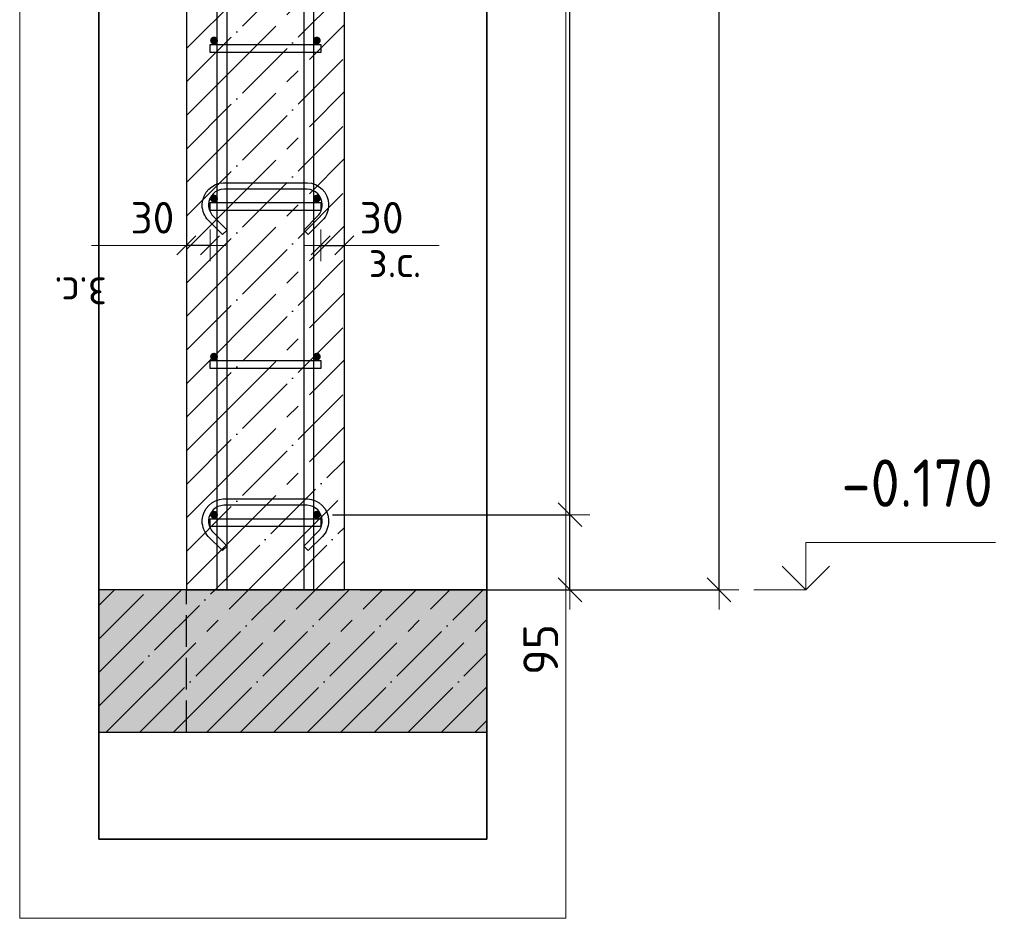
# Model space of a CAD drawing. Header units: millimetres. Extents: x -2258 to 68686, y -2266 to 30725.
# Tile 7 of 83: x 1443 to 2689, y 3010 to 4147. Entities that reach past the tile are written whole.
import ezdxf

# ---------------------------------------------------------------- set-up
doc = ezdxf.new("R2010")
doc.units = ezdxf.units.MM
doc.header["$PDMODE"] = 65
for name, pattern in [('______11', [100, 80, -10, 0, -10]), ('______2', [54, 40, -14]), ('______5', [220, 160, -20, 20, -20])]:
    doc.linetypes.add(name, pattern=pattern)
for name, color, linetype, lineweight in [('Standard', 7, 'Continuous', 25), ('Арм.стержн. Арматура края', 96, 'Continuous', 35), ('Арм.стержн. вертикальными 1', 22, 'Continuous', 35), ('Арм.стержн.горизонт. 1', 180, 'Continuous', 35), ('Высотная отметки_ общее', 7, 'Continuous', 13), ('Размерная линия_ общее', 7, 'Continuous', 13), ('Размерная линия_ общее_1', 7, 'Continuous', 13)]:
    doc.layers.add(name, color=color, linetype=linetype, lineweight=lineweight)
doc.layers.add('Арм.стержн.Стяжки', color=7, linetype='Continuous', lineweight=35, true_color=0x501e0f)
doc.styles.add('ISOCPEUR', font='ISOCPEUR')
doc.dimstyles.new('DIMSTYLE_3', dxfattribs={"dimtxt": 44, "dimasz": 50, "dimexe": 0, "dimexo": 0, "dimgap": 22, "dimtad": 2, "dimdec": 0, "dimrnd": 5, "dimzin": 12, "dimdsep": 46, "dimtxsty": 'ISOCPEUR', "dimblk1": 'ALL_ML_STRICH', "dimblk2": 'ALL_ML_STRICH', "dimsah": 1, "dimcen": 0, "dimclrd": 7, "dimclre": 256, "dimclrt": 7, "dimadec": 0, "dimazin": 0, "dimtfac": 1, "dimtdec": 0, "dimtix": 1, "dimtmove": 2, "dimatfit": 3, "dimfxl": 0, "dimtzin": 0, "dimlwd": 0, "dimlwe": -3, "dimarcsym": 0})
doc.dimstyles.new('DIMSTYLE_9', dxfattribs={"dimtxt": 40, "dimasz": 40, "dimexe": 0, "dimexo": 0.001, "dimgap": 20, "dimtad": 2, "dimdec": 0, "dimrnd": 5, "dimzin": 12, "dimdsep": 46, "dimtxsty": 'ISOCPEUR', "dimblk1": 'ALL_ML_STRICH', "dimblk2": 'ALL_ML_STRICH', "dimsah": 1, "dimcen": 0, "dimse1": 1, "dimse2": 1, "dimclrd": 7, "dimclre": 256, "dimclrt": 7, "dimadec": 0, "dimazin": 0, "dimtfac": 1, "dimtdec": 0, "dimtix": 1, "dimtmove": 2, "dimatfit": 3, "dimfxl": 0, "dimtvp": 1.2, "dimtzin": 0, "dimlwd": 0, "dimlwe": -3, "dimarcsym": 0})

# ---------------------------------------------------------------- blocks, each defined once
blk = doc.blocks.new('ALL_ML_STRICH')
at = {"color": 0, "linetype": 'ByBlock', "lineweight": -2}
for p, q in [((0, -0.5), (0, 0.5)), ((-0.3, -0.3), (0.3, 0.3)), ((-1, 0), (0.5, 0))]:
    blk.add_line(p, q, dxfattribs=at)
blk = doc.blocks.new('*D46')
at = {"layer": 'DEFPOINTS', "color": 7, "linetype": 'Continuous', "lineweight": 13, "transparency": 33554687}
for p in [(1975.7, 6615.2), (1853.7, 3425.2), (2327.7, 3425.2)]:
    blk.add_point(p, dxfattribs=at)
at = {"layer": 'Размерная линия_ общее', "color": 253, "linetype": 'Continuous', "lineweight": -2, "true_color": 0xa0a0a0, "transparency": 33554687}
for p, q in [((1995.7, 6615.2), (2327.7, 6615.2)), ((1873.7, 3425.2), (2327.7, 3425.2))]:
    blk.add_line(p, q, dxfattribs=at)
at = {"layer": 'Размерная линия_ общее', "color": 7, "linetype": 'Continuous', "lineweight": -2, "transparency": 33554687}
blk.add_line((2327.7, 3425.2), (2327.7, 6615.2), dxfattribs=at)
at = {"layer": 'Размерная линия_ общее', "color": 7, "linetype": 'Continuous', "lineweight": 13, "transparency": 33554687, "xscale": 50, "yscale": 50, "zscale": 50}
for p, rotation in [((2327.7, 6615.2), 90), ((2327.7, 3425.2), 270)]:
    blk.add_blockref('ALL_ML_STRICH', p, dxfattribs=dict(at, rotation=rotation))
at = {"layer": 'Размерная линия_ общее', "color": 7, "linetype": 'Continuous', "lineweight": 13, "transparency": 33554687, "insert": (2290.7, 5026.8), "char_height": 44, "width": 176, "attachment_point": 5, "rotation": 90, "style": 'ISOCPEUR'}
blk.add_mtext('\\A1;{3190}', dxfattribs=at)
blk = doc.blocks.new('*D51')
at = {"layer": 'DEFPOINTS', "color": 7, "linetype": 'Continuous', "lineweight": 13, "transparency": 33554687}
for p in [(1818.7, 3520.2), (1853.7, 3425.2), (2139.1, 3425.2)]:
    blk.add_point(p, dxfattribs=at)
at = {"layer": 'Размерная линия_ общее', "color": 253, "linetype": 'Continuous', "lineweight": -2, "true_color": 0xa0a0a0, "transparency": 33554687}
for p, q in [((1838.7, 3520.2), (2139.1, 3520.2)), ((1873.7, 3425.2), (2139.1, 3425.2))]:
    blk.add_line(p, q, dxfattribs=at)
at = {"layer": 'Размерная линия_ общее', "color": 7, "linetype": 'Continuous', "lineweight": -2, "transparency": 33554687}
blk.add_line((2139.1, 3425.2), (2139.1, 3520.2), dxfattribs=at)
at = {"layer": 'Размерная линия_ общее', "color": 7, "linetype": 'Continuous', "lineweight": 13, "transparency": 33554687, "xscale": 50, "yscale": 50, "zscale": 50}
for p, rotation in [((2139.1, 3520.2), 90), ((2139.1, 3425.2), 270)]:
    blk.add_blockref('ALL_ML_STRICH', p, dxfattribs=dict(at, rotation=rotation))
at = {"layer": 'Размерная линия_ общее', "color": 7, "linetype": 'Continuous', "lineweight": 13, "transparency": 33554687, "insert": (2102.1, 3349.7), "char_height": 44, "width": 88, "attachment_point": 5, "rotation": 90, "style": 'ISOCPEUR'}
blk.add_mtext('\\A1;{95}', dxfattribs=at)
blk = doc.blocks.new('*D52')
at = {"layer": 'DEFPOINTS', "color": 7, "linetype": 'Continuous', "lineweight": 13, "transparency": 33554687}
for p in [(1818.7, 6520.2), (1818.7, 3520.2), (2139.1, 3520.2)]:
    blk.add_point(p, dxfattribs=at)
at = {"layer": 'Размерная линия_ общее', "color": 253, "linetype": 'Continuous', "lineweight": -2, "true_color": 0xa0a0a0, "transparency": 33554687}
for p, q in [((1838.7, 6520.2), (2139.1, 6520.2)), ((1838.7, 3520.2), (2139.1, 3520.2))]:
    blk.add_line(p, q, dxfattribs=at)
at = {"layer": 'Размерная линия_ общее', "color": 7, "linetype": 'Continuous', "lineweight": -2, "transparency": 33554687}
blk.add_line((2139.1, 3520.2), (2139.1, 6520.2), dxfattribs=at)
at = {"layer": 'Размерная линия_ общее', "color": 7, "linetype": 'Continuous', "lineweight": 13, "transparency": 33554687, "xscale": 50, "yscale": 50, "zscale": 50}
for p, rotation in [((2139.1, 6520.2), 90), ((2139.1, 3520.2), 270)]:
    blk.add_blockref('ALL_ML_STRICH', p, dxfattribs=dict(at, rotation=rotation))
at = {"layer": 'Размерная линия_ общее', "color": 7, "linetype": 'Continuous', "lineweight": 13, "transparency": 33554687, "insert": (2080.1, 4872.2), "char_height": 44, "width": 2.2, "attachment_point": 1, "rotation": 90, "line_spacing_factor": 0.60241, "style": 'ISOCPEUR'}
blk.add_mtext('\\W0.91;15х200=3000', dxfattribs=at)
blk = doc.blocks.new('*D56')
at = {"layer": 'DEFPOINTS', "color": 7, "linetype": 'Continuous', "lineweight": 13, "transparency": 33554687}
for p in [(1823.7, 3861), (1823.7, 3852.3), (1853.7, 3852.3)]:
    blk.add_point(p, dxfattribs=at)
at = {"layer": 'Размерная линия_ общее_1', "color": 7, "linetype": 'Continuous', "lineweight": -2, "transparency": 33554687}
blk.add_line((1823.7, 3861), (1853.7, 3861), dxfattribs=at)
at = {"layer": 'Размерная линия_ общее_1', "color": 7, "linetype": 'Continuous', "lineweight": 13, "transparency": 33554687, "xscale": 40, "yscale": 40, "zscale": 40, "rotation": 180}
blk.add_blockref('ALL_ML_STRICH', (1823.7, 3861), dxfattribs=at)
at = {"layer": 'Размерная линия_ общее_1', "color": 7, "linetype": 'Continuous', "lineweight": 13, "transparency": 33554687, "xscale": 40, "yscale": 40, "zscale": 40}
blk.add_blockref('ALL_ML_STRICH', (1853.7, 3861), dxfattribs=at)
at = {"layer": 'Размерная линия_ общее_1', "color": 7, "linetype": 'Continuous', "lineweight": 13, "transparency": 33554687, "insert": (1900.7, 3896), "char_height": 40, "width": 80, "attachment_point": 5, "style": 'ISOCPEUR'}
blk.add_mtext('\\A1;{30}', dxfattribs=at)
at = {"layer": 'Размерная линия_ общее_1', "color": 7, "linetype": 'Continuous', "lineweight": 13, "transparency": 33554687, "insert": (1884.2, 3860.8), "char_height": 40, "width": 2, "attachment_point": 1, "line_spacing_factor": 0.60241, "style": 'ISOCPEUR'}
blk.add_mtext('з.с.', dxfattribs=at)
blk = doc.blocks.new('*D61')
at = {"layer": 'DEFPOINTS', "color": 7, "linetype": 'Continuous', "lineweight": 13, "transparency": 33554687}
for p in [(1653.7, 3852.3), (1683.7, 3861), (1683.7, 3852.3)]:
    blk.add_point(p, dxfattribs=at)
at = {"layer": 'Размерная линия_ общее_1', "color": 7, "linetype": 'Continuous', "lineweight": -2, "transparency": 33554687}
blk.add_line((1683.7, 3861), (1653.7, 3861), dxfattribs=at)
at = {"layer": 'Размерная линия_ общее_1', "color": 7, "linetype": 'Continuous', "lineweight": 13, "transparency": 33554687, "xscale": 40, "yscale": 40, "zscale": 40}
for p, rotation in [((1653.7, 3861), 180), ((1683.7, 3861), 360)]:
    blk.add_blockref('ALL_ML_STRICH', p, dxfattribs=dict(at, rotation=rotation))
at = {"layer": 'Размерная линия_ общее_1', "color": 7, "linetype": 'Continuous', "lineweight": 13, "transparency": 33554687, "insert": (1610.7, 3896), "char_height": 40, "width": 80, "attachment_point": 5, "style": 'ISOCPEUR'}
blk.add_mtext('\\A1;{30}', dxfattribs=at)
at = {"layer": 'Размерная линия_ общее_1', "color": 7, "linetype": 'Continuous', "lineweight": 13, "transparency": 33554687, "insert": (1553.1, 3780.8), "char_height": 40, "width": 2, "attachment_point": 1, "rotation": 180, "line_spacing_factor": 0.60241, "style": 'ISOCPEUR'}
blk.add_mtext('з.с.', dxfattribs=at)
blk = doc.blocks.new('COMPLEX_ELEVATIONDIM_8')
at = {"layer": 'Высотная отметки_ общее', "color": 7, "linetype": 'Continuous', "lineweight": 13, "transparency": 33554687}
for p, q in [((2437.7, 3425.2), (2437.7, 3485.2)), ((2437.7, 3485.2), (2677.7, 3485.2)), ((2437.7, 3425.2), (2407.7, 3455.2)), ((2437.7, 3425.2), (2467.7, 3455.2)), ((2437.7, 3425.2), (2437.7, 3425.2)), ((2437.7, 3425.2), (2437.7, 3425.2)), ((2437.7, 3425.2), (2437.7, 3425.2)), ((2437.7, 3425.2), (2437.7, 3425.2))]:
    blk.add_line(p, q, dxfattribs=at)
blk.add_lwpolyline([(2437.7, 3425.2), (2377.7, 3425.2), (2377.7, 3425.2), (2371.6, 3425.2)], dxfattribs=at)
at = {"layer": 'Высотная отметки_ общее', "color": 7, "linetype": 'Continuous', "lineweight": 13, "transparency": 33554687, "insert": (2482.7, 3530.2), "char_height": 60, "width": 242.825, "attachment_point": 7, "style": 'ISOCPEUR'}
blk.add_mtext('\\W0.90;-0.170', dxfattribs=at)

msp = doc.modelspace()

# ---------------------------------------------------------------- hatches: boundary and pattern name
at = {"linetype": 'Continuous', "lineweight": -3, "transparency": 33554687}
msp.add_hatch(color=7, dxfattribs=at).paths.add_polyline_path([(2033.8, 3245.2), (2033.8, 3425.2), (1542.7, 3425.2), (1542.7, 3245.2)])
at = {"layer": 'Арм.стержн.горизонт. 1', "linetype": 'Continuous', "lineweight": 50, "transparency": 33554687}
for points in [[(1693.7, 4120.2), (1693.3, 4122.2), (1692.2, 4123.8), (1690.6, 4124.9), (1688.7, 4125.2), (1686.8, 4124.9), (1685.1, 4123.8), (1684, 4122.2), (1683.7, 4120.2), (1684, 4118.3), (1685.1, 4116.7), (1686.8, 4115.6), (1688.7, 4115.2), (1690.6, 4115.6), (1692.2, 4116.7), (1693.3, 4118.3)], [(1823.7, 4120.2), (1823.3, 4122.2), (1822.2, 4123.8), (1820.6, 4124.9), (1818.7, 4125.2), (1816.8, 4124.9), (1815.1, 4123.8), (1814, 4122.2), (1813.7, 4120.2), (1814, 4118.3), (1815.1, 4116.7), (1816.8, 4115.6), (1818.7, 4115.2), (1820.6, 4115.6), (1822.2, 4116.7), (1823.3, 4118.3)], [(1693.7, 3920.2), (1693.3, 3922.2), (1692.2, 3923.8), (1690.6, 3924.9), (1688.7, 3925.2), (1686.8, 3924.9), (1685.1, 3923.8), (1684, 3922.2), (1683.7, 3920.2), (1684, 3918.3), (1685.1, 3916.7), (1686.8, 3915.6), (1688.7, 3915.2), (1690.6, 3915.6), (1692.2, 3916.7), (1693.3, 3918.3)], [(1823.7, 3920.2), (1823.3, 3922.2), (1822.2, 3923.8), (1820.6, 3924.9), (1818.7, 3925.2), (1816.8, 3924.9), (1815.1, 3923.8), (1814, 3922.2), (1813.7, 3920.2), (1814, 3918.3), (1815.1, 3916.7), (1816.8, 3915.6), (1818.7, 3915.2), (1820.6, 3915.6), (1822.2, 3916.7), (1823.3, 3918.3)], [(1693.7, 3720.2), (1693.3, 3722.2), (1692.2, 3723.8), (1690.6, 3724.9), (1688.7, 3725.2), (1686.8, 3724.9), (1685.1, 3723.8), (1684, 3722.2), (1683.7, 3720.2), (1684, 3718.3), (1685.1, 3716.7), (1686.8, 3715.6), (1688.7, 3715.2), (1690.6, 3715.6), (1692.2, 3716.7), (1693.3, 3718.3)], [(1823.7, 3720.2), (1823.3, 3722.2), (1822.2, 3723.8), (1820.6, 3724.9), (1818.7, 3725.2), (1816.8, 3724.9), (1815.1, 3723.8), (1814, 3722.2), (1813.7, 3720.2), (1814, 3718.3), (1815.1, 3716.7), (1816.8, 3715.6), (1818.7, 3715.2), (1820.6, 3715.6), (1822.2, 3716.7), (1823.3, 3718.3)], [(1693.7, 3520.2), (1693.3, 3522.2), (1692.2, 3523.8), (1690.6, 3524.9), (1688.7, 3525.2), (1686.8, 3524.9), (1685.1, 3523.8), (1684, 3522.2), (1683.7, 3520.2), (1684, 3518.3), (1685.1, 3516.7), (1686.8, 3515.6), (1688.7, 3515.2), (1690.6, 3515.6), (1692.2, 3516.7), (1693.3, 3518.3)], [(1823.7, 3520.2), (1823.3, 3522.2), (1822.2, 3523.8), (1820.6, 3524.9), (1818.7, 3525.2), (1816.8, 3524.9), (1815.1, 3523.8), (1814, 3522.2), (1813.7, 3520.2), (1814, 3518.3), (1815.1, 3516.7), (1816.8, 3515.6), (1818.7, 3515.2), (1820.6, 3515.6), (1822.2, 3516.7), (1823.3, 3518.3)]]:
    msp.add_hatch(color=4, dxfattribs=at).paths.add_polyline_path(points)

# ---------------------------------------------------------------- linework, layer by layer
at = {"color": 52, "linetype": 'Continuous', "lineweight": -3, "transparency": 33554687}
for p, q in [((1542.7, 8289.6), (1542.7, 3109.6)), ((1542.7, 3109.6), (1542.7, 8289.6)), ((2033.8, 3109.6), (2033.8, 8289.6)), ((2033.8, 8289.6), (2033.8, 3109.6)), ((2033.8, 3109.6), (1542.7, 3109.6)), ((1542.7, 3109.6), (2033.8, 3109.6))]:
    msp.add_line(p, q, dxfattribs=at)
at = {"color": 7, "linetype": 'Continuous', "lineweight": 25, "transparency": 33554687}
for p, q in [((1542.7, 3475.2), (1542.7, 3195.2)), ((2033.8, 3195.2), (2033.8, 3475.2)), ((1653.7, 3425.2), (1542.7, 3425.2)), ((1853.7, 3425.2), (1653.7, 3425.2)), ((2033.8, 3425.2), (1853.7, 3425.2)), ((1542.7, 3245.2), (2033.8, 3245.2))]:
    msp.add_line(p, q, dxfattribs=at)
at = {"color": 7, "linetype": '______11', "lineweight": -3, "transparency": 33554687}
for p, q in [((1542.7, 3362.9), (1605, 3425.2)), ((1542.7, 3278.1), (1689.9, 3425.2)), ((1594.7, 3245.2), (1774.7, 3425.2)), ((1679.6, 3245.2), (1859.6, 3425.2)), ((1764.4, 3245.2), (1944.4, 3425.2)), ((1849.3, 3245.2), (2029.3, 3425.2)), ((1934.2, 3245.2), (2033.8, 3344.9)), ((2019, 3245.2), (2033.8, 3260))]:
    msp.add_line(p, q, dxfattribs=at)
at = {"color": 7, "linetype": '______5', "lineweight": -3, "transparency": 33554687}
for p, q in [((1542.7, 3405.4), (1562.6, 3425.2)), ((1542.7, 3320.5), (1647.5, 3425.2)), ((1552.3, 3245.2), (1732.3, 3425.2)), ((1637.2, 3245.2), (1817.2, 3425.2)), ((1722, 3245.2), (1902, 3425.2)), ((1806.9, 3245.2), (1986.9, 3425.2)), ((1891.7, 3245.2), (2033.8, 3387.3)), ((1976.6, 3245.2), (2033.8, 3302.4))]:
    msp.add_line(p, q, dxfattribs=at)
at = {"color": 7, "linetype": '______2', "lineweight": 25, "transparency": 33554687}
msp.add_line((1653.7, 3245.2), (1653.7, 3425.2), dxfattribs=at)
at = {"layer": 'Standard', "color": 7, "linetype": 'Continuous', "lineweight": 25, "transparency": 33554687}
for p, q in [((1653.7, 6615.2), (1653.7, 3425.2)), ((1853.7, 3425.2), (1853.7, 6615.2)), ((1653.7, 3425.2), (1853.7, 3425.2))]:
    msp.add_line(p, q, dxfattribs=at)
at = {"layer": 'Standard', "color": 7, "linetype": '______5', "lineweight": -3, "transparency": 33554687}
for p, q in [((1653.7, 4110.3), (1853.7, 4310.3)), ((1653.7, 4025.4), (1853.7, 4225.4)), ((1653.7, 3940.6), (1853.7, 4140.6)), ((1653.7, 3855.7), (1853.7, 4055.7)), ((1653.7, 3770.9), (1853.7, 3970.9)), ((1653.7, 3686), (1853.7, 3886)), ((1653.7, 3601.2), (1853.7, 3801.2)), ((1653.7, 3516.3), (1853.7, 3716.3)), ((1653.7, 3431.4), (1853.7, 3631.4)), ((1732.3, 3425.2), (1853.7, 3546.6)), ((1817.2, 3425.2), (1853.7, 3461.7))]:
    msp.add_line(p, q, dxfattribs=at)
at = {"layer": 'Standard', "color": 7, "linetype": '______11', "lineweight": -3, "transparency": 33554687}
for p, q in [((1653.7, 4067.8), (1853.7, 4267.8)), ((1653.7, 3983), (1853.7, 4183)), ((1653.7, 3898.1), (1853.7, 4098.1)), ((1653.7, 3813.3), (1853.7, 4013.3)), ((1653.7, 3728.4), (1853.7, 3928.4)), ((1653.7, 3643.6), (1853.7, 3843.6)), ((1653.7, 3558.7), (1853.7, 3758.7)), ((1653.7, 3473.9), (1853.7, 3673.9)), ((1689.9, 3425.2), (1853.7, 3589)), ((1774.7, 3425.2), (1853.7, 3504.2))]:
    msp.add_line(p, q, dxfattribs=at)
at = {"layer": 'Standard', "color": 7, "linetype": 'Continuous', "lineweight": 13, "transparency": 33554687}
for p, q in [((1653.7, 3861), (1533.7, 3861)), ((1853.7, 3861), (1973.7, 3861))]:
    msp.add_line(p, q, dxfattribs=at)
msp.add_lwpolyline([(1442.7, 3009.6), (2133.8, 3009.6), (2133.8, 8389.6), (1442.7, 8389.6), (1442.7, 3009.6)], dxfattribs=at)
at = {"layer": 'Арм.стержн. Арматура края', "color": 4, "linetype": 'Continuous', "lineweight": 25, "transparency": 33554687}
for points in [[(1823.7, 4105.2), (1683.7, 4105.2), (1683.7, 4115.2), (1823.7, 4115.2), (1823.7, 4105.2)], [(1823.7, 3905.2), (1683.7, 3905.2), (1683.7, 3915.2), (1823.7, 3915.2), (1823.7, 3905.2)], [(1823.7, 3705.2), (1683.7, 3705.2), (1683.7, 3715.2), (1823.7, 3715.2), (1823.7, 3705.2)], [(1823.7, 3505.2), (1683.7, 3505.2), (1683.7, 3515.2), (1823.7, 3515.2), (1823.7, 3505.2)]]:
    msp.add_lwpolyline(points, dxfattribs=at)
at = {"layer": 'Арм.стержн. вертикальными 1', "color": 34, "linetype": 'Continuous', "lineweight": 25, "transparency": 33554687}
for points in [[(1692.7, 3425.2), (1692.7, 7795.2), (1704.7, 7795.2), (1704.7, 3425.2), (1692.7, 3425.2)], [(1692.7, 3425.2), (1692.7, 7795.2), (1704.7, 7795.2), (1704.7, 3425.2), (1692.7, 3425.2)], [(1802.7, 3425.2), (1802.7, 7795.2), (1814.7, 7795.2), (1814.7, 3425.2), (1802.7, 3425.2)], [(1802.7, 3425.2), (1802.7, 7795.2), (1814.7, 7795.2), (1814.7, 3425.2), (1802.7, 3425.2)]]:
    msp.add_lwpolyline(points, dxfattribs=at)
at = {"layer": 'Арм.стержн.горизонт. 1', "color": 52, "linetype": 'Continuous', "lineweight": 25, "transparency": 33554687}
for p, q in [((1653.7, 3425.2), (1653.7, 3425.2)), ((1853.7, 3425.2), (1853.7, 3425.2))]:
    msp.add_line(p, q, dxfattribs=at)
at = {"layer": 'Арм.стержн.Стяжки', "color": 40, "linetype": 'Continuous', "lineweight": 25, "transparency": 33554687}
for points in [[(1802.2, 3880.5), (1820.1, 3898.4), (1821.3, 3899.8), (1822.4, 3901.3), (1823.4, 3902.9), (1824.1, 3904.6), (1824.8, 3906.3), (1825.2, 3908.1), (1825.5, 3910), (1825.7, 3911.9), (1825.7, 3913), (1825.2, 3916.6), (1824, 3920.3), (1822.1, 3923.6), (1819.8, 3926.4), (1817.1, 3928.7), (1813.7, 3930.5), (1810.1, 3931.7), (1806.4, 3932.2), (1700.9, 3932.2), (1697.3, 3931.7), (1693.6, 3930.5), (1690.3, 3928.7), (1687.5, 3926.4), (1685.3, 3923.6), (1683.4, 3920.3), (1682.2, 3916.6), (1681.7, 3913), (1681.7, 3911.9), (1681.8, 3910), (1682.1, 3908.1), (1682.6, 3906.3), (1683.2, 3904.6), (1684, 3902.9), (1684.9, 3901.3), (1686, 3899.8), (1687.3, 3898.4), (1705.1, 3880.5), (1699.5, 3874.9), (1681.4, 3892.9), (1679.7, 3894.8), (1678.2, 3896.9), (1676.9, 3899.2), (1675.8, 3901.5), (1674.9, 3904), (1674.3, 3906.5), (1673.8, 3909.1), (1673.7, 3911.6), (1673.7, 3913.6), (1674.3, 3918.4), (1676, 3923.5), (1678.6, 3928.2), (1681.9, 3932.1), (1685.7, 3935.3), (1690.4, 3937.9), (1695.5, 3939.6), (1700.3, 3940.2), (1807, 3940.2), (1811.9, 3939.6), (1816.9, 3937.9), (1821.6, 3935.3), (1825.5, 3932.1), (1828.7, 3928.2), (1831.3, 3923.5), (1833, 3918.4), (1833.7, 3913.6), (1833.7, 3911.6), (1833.5, 3909.1), (1833.1, 3906.5), (1832.4, 3904), (1831.5, 3901.5), (1830.4, 3899.2), (1829.1, 3896.9), (1827.6, 3894.8), (1825.9, 3892.9), (1807.9, 3874.9), (1802.2, 3880.5)], [(1802.2, 3480.5), (1820.1, 3498.4), (1821.3, 3499.8), (1822.4, 3501.3), (1823.4, 3502.9), (1824.1, 3504.6), (1824.8, 3506.3), (1825.2, 3508.1), (1825.5, 3510), (1825.7, 3511.9), (1825.7, 3513), (1825.2, 3516.6), (1824, 3520.3), (1822.1, 3523.6), (1819.8, 3526.4), (1817.1, 3528.7), (1813.7, 3530.5), (1810.1, 3531.7), (1806.4, 3532.2), (1700.9, 3532.2), (1697.3, 3531.7), (1693.6, 3530.5), (1690.3, 3528.7), (1687.5, 3526.4), (1685.3, 3523.6), (1683.4, 3520.3), (1682.2, 3516.6), (1681.7, 3513), (1681.7, 3511.9), (1681.8, 3510), (1682.1, 3508.1), (1682.6, 3506.3), (1683.2, 3504.6), (1684, 3502.9), (1684.9, 3501.3), (1686, 3499.8), (1687.3, 3498.4), (1705.1, 3480.5), (1699.5, 3474.9), (1681.4, 3492.9), (1679.7, 3494.8), (1678.2, 3496.9), (1676.9, 3499.2), (1675.8, 3501.5), (1674.9, 3504), (1674.3, 3506.5), (1673.8, 3509.1), (1673.7, 3511.6), (1673.7, 3513.6), (1674.3, 3518.4), (1676, 3523.5), (1678.6, 3528.2), (1681.9, 3532.1), (1685.7, 3535.3), (1690.4, 3537.9), (1695.5, 3539.6), (1700.3, 3540.2), (1807, 3540.2), (1811.9, 3539.6), (1816.9, 3537.9), (1821.6, 3535.3), (1825.5, 3532.1), (1828.7, 3528.2), (1831.3, 3523.5), (1833, 3518.4), (1833.7, 3513.6), (1833.7, 3511.6), (1833.5, 3509.1), (1833.1, 3506.5), (1832.4, 3504), (1831.5, 3501.5), (1830.4, 3499.2), (1829.1, 3496.9), (1827.6, 3494.8), (1825.9, 3492.9), (1807.9, 3474.9), (1802.2, 3480.5)]]:
    msp.add_lwpolyline(points, dxfattribs=at)

# ---------------------------------------------------------------- block references
at = {"layer": 'Высотная отметки_ общее', "color": 7, "linetype": 'Continuous', "lineweight": 13, "transparency": 33554687}
msp.add_blockref('COMPLEX_ELEVATIONDIM_8', (0, 0), dxfattribs=at)

# ---------------------------------------------------------------- dimensions: what is measured, and where the dimension line sits
at = {"layer": 'Размерная линия_ общее', "color": 7, "linetype": 'Continuous', "lineweight": 13, "transparency": 33554687}
for base, p2, picture, middle in [((2327.7, 6615.2), (1995.7, 6615.2), '*D46', (2290.7, 5026.8)), ((2139.1, 3520.2), (1838.7, 3520.2), '*D51', (2102.1, 3349.7))]:
    dim = msp.add_linear_dim(base=base, p1=(1873.7, 3425.2), p2=p2, angle=90, dimstyle='DIMSTYLE_3', override={"dimpost": '<>', "dimclrd": 7, "dimclre": 253, "dimclrt": 7, "dimlwd": 0, "dimlwe": 65533}, dxfattribs=at)
    dim.commit()
    dim.dimension.update_dxf_attribs({"geometry": picture, "text_midpoint": middle, "dimtype": 160})
dim = msp.add_linear_dim(base=(2139.1, 6520.2), p1=(1838.7, 3520.2), p2=(1838.7, 6520.2), angle=90, text='\\W0.91;15х200=3000', dimstyle='DIMSTYLE_3', override={"dimpost": '<>', "dimclrd": 7, "dimclre": 253, "dimclrt": 7, "dimlwd": 0, "dimlwe": 65533}, dxfattribs=at)
dim.commit()
dim.dimension.update_dxf_attribs({"geometry": '*D52', "text_midpoint": (2117.1, 5020.2), "dimtype": 160})
at = {"layer": 'Размерная линия_ общее_1', "color": 7, "linetype": 'Continuous', "lineweight": 13, "transparency": 33554687}
dim = msp.add_linear_dim(base=(1653.7, 3861), p1=(1683.7, 3852.3), p2=(1653.7, 3852.3), angle=180, text='<>\\Xз.с.', dimstyle='DIMSTYLE_9', override={"dimpost": '<>', "dimclrd": 7, "dimclre": 253, "dimclrt": 7, "dimlwd": 0, "dimlwe": 65533}, dxfattribs=at)
dim.commit()
dim.dimension.update_dxf_attribs({"geometry": '*D61', "text_midpoint": (1610.7, 3896), "dimtype": 160})
dim = msp.add_linear_dim(base=(1853.7, 3861), p1=(1823.7, 3852.3), p2=(1853.7, 3852.3), text='<>\\Xз.с.', dimstyle='DIMSTYLE_9', override={"dimpost": '<>', "dimclrd": 7, "dimclre": 253, "dimclrt": 7, "dimlwd": 0, "dimlwe": 65533}, dxfattribs=at)
dim.commit()
dim.dimension.update_dxf_attribs({"geometry": '*D56', "text_midpoint": (1900.7, 3896), "dimtype": 160})

doc.saveas('drawing.dxf')
